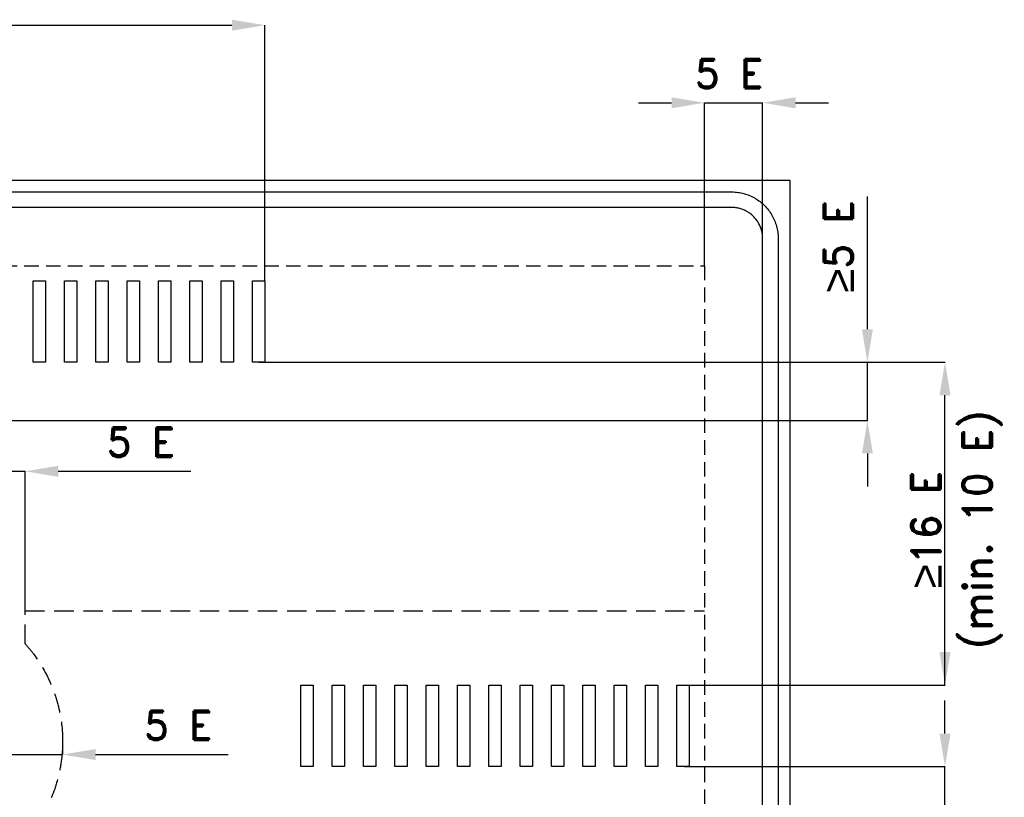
# Model space of a CAD drawing. Header units: millimetres. Extents: x -16170 to 5379, y 39 to 6923.
# Tile 5 of 6: x 2840 to 5379, y 2103 to 4108. Entities that reach past the tile are written whole.
import ezdxf

# ---------------------------------------------------------------- set-up
doc = ezdxf.new("R2010")
doc.units = ezdxf.units.MM
doc.header["$LTSCALE"] = 5
doc.linetypes.add('ČÁRKOVANÁX2', pattern=[1.5, 1, -0.5])
doc.layers.add('Kóty', color=2, linetype='Continuous')
doc.layers.add('Značka', color=7, linetype='Continuous')
doc.styles.get("Standard").update_dxf_attribs({"font": 'romand.shx', "height": 75})

msp = doc.modelspace()

# ---------------------------------------------------------------- linework, layer by layer
at = {"color": 5}
for points in [[(3565.1, 2182.7), (3565.1, 2392.7), (3597, 2392.7), (3597, 2182.7), (3565.1, 2182.7)], [(3646, 2182.7), (3646, 2392.7), (3677.8, 2392.7), (3677.8, 2182.7), (3646, 2182.7)], [(3726.8, 2182.7), (3726.8, 2392.7), (3758.6, 2392.7), (3758.6, 2182.7), (3726.8, 2182.7)], [(3807.6, 2182.7), (3807.6, 2392.7), (3839.5, 2392.7), (3839.5, 2182.7), (3807.6, 2182.7)], [(3888.5, 2182.7), (3888.5, 2392.7), (3920.3, 2392.7), (3920.3, 2182.7), (3888.5, 2182.7)], [(3969.3, 2182.7), (3969.3, 2392.7), (4001.1, 2392.7), (4001.1, 2182.7), (3969.3, 2182.7)], [(4050.1, 2182.7), (4050.1, 2392.7), (4081.9, 2392.7), (4081.9, 2182.7), (4050.1, 2182.7)], [(4130.9, 2182.7), (4130.9, 2392.7), (4162.8, 2392.7), (4162.8, 2182.7), (4130.9, 2182.7)], [(4211.8, 2182.7), (4211.8, 2392.7), (4243.6, 2392.7), (4243.6, 2182.7), (4211.8, 2182.7)], [(4292.6, 2182.7), (4292.6, 2392.7), (4324.4, 2392.7), (4324.4, 2182.7), (4292.6, 2182.7)], [(4373.4, 2182.7), (4373.4, 2392.7), (4405.2, 2392.7), (4405.2, 2182.7), (4373.4, 2182.7)], [(4454.2, 2182.7), (4454.2, 2392.7), (4486.1, 2392.7), (4486.1, 2182.7), (4454.2, 2182.7)], [(4535.1, 2182.7), (4535.1, 2392.7), (4566.9, 2392.7), (4566.9, 2182.7), (4535.1, 2182.7)]]:
    msp.add_lwpolyline(points, dxfattribs=at)
at = {"layer": 'Kóty'}
for p, q in [((2661, 4093.6), (3387.7, 4093.6)), ((3472.7, 3434.6), (3472.7, 4093.7)), ((4436, 3893.6), (4521, 3893.6)), ((4606, 3473.7), (4606, 3893.7)), ((4756, 3488.4), (4756, 3893.7)), ((4841, 3893.6), (4926, 3893.6)), ((5026, 3309.8), (5026, 3651.9)), ((3456.9, 3224.8), (5026.2, 3224.8)), ((3472.8, 3224.8), (5226.3, 3224.8)), ((5226.1, 2392.7), (5226.1, 3139.8)), ((2577.3, 3074.7), (5026.2, 3074.7)), ((5026, 2989.7), (5026, 2904.7)), ((2854.6, 2583.8), (2854.6, 2943.9)), ((2939.6, 2943.7), (3281.7, 2943.7)), ((4567, 2392.7), (5226.3, 2392.7)), ((5226.1, 2267.7), (5226.1, 2352.7)), ((2951, 2250), (2951, 2213.5)), ((3036, 2213.7), (3378.2, 2213.7)), ((4554.3, 2182.7), (5226.3, 2182.7))]:
    msp.add_line(p, q, dxfattribs=at)
for points in [[(4606, 3893.6), (4756, 3893.6)], [(5026, 3074.7), (5026.2, 3224.8)], [(2704.6, 2943.7), (2854.6, 2943.7)], [(2803.6, 2214.1), (2951, 2213.5)], [(5226.1, 2062.7), (5226.1, 2182.7)]]:
    msp.add_lwpolyline(points, dxfattribs=at)
for points in [[(3387.7, 4107.7), (3387.7, 4079.4), (3472.7, 4093.6)], [(4521, 3907.7), (4521, 3879.4), (4606, 3893.6)], [(4841, 3907.7), (4841, 3879.4), (4756, 3893.6)], [(5011.9, 3309.8), (5040.2, 3309.8), (5026, 3224.8)], [(5211.9, 3139.8), (5240.3, 3139.8), (5226.1, 3224.8)], [(5011.9, 2989.7), (5040.2, 2989.7), (5026, 3074.7)], [(2939.6, 2957.8), (2939.6, 2929.5), (2854.6, 2943.7)], [(5211.9, 2477.7), (5240.3, 2477.7), (5226.1, 2392.7)], [(5211.9, 2267.7), (5240.3, 2267.7), (5226.1, 2182.7)], [(3036, 2227.8), (3036, 2199.5), (2951, 2213.7)]]:
    msp.add_solid(points, dxfattribs=at)
at = {"layer": 'Značka', "color": 5}
for points in [[(326, 468.7), (326, 3693.7), (4826, 3693.7), (4826, 468.7), (326, 468.7)], [(2875.1, 3224.8), (2875.1, 3434.7), (2906.9, 3434.7), (2906.9, 3224.8), (2875.1, 3224.8)], [(2955.9, 3224.8), (2955.9, 3434.7), (2987.8, 3434.7), (2987.8, 3224.8), (2955.9, 3224.8)], [(3036.8, 3224.8), (3036.8, 3434.7), (3068.6, 3434.7), (3068.6, 3224.8), (3036.8, 3224.8)], [(3117.6, 3224.8), (3117.6, 3434.7), (3149.4, 3434.7), (3149.4, 3224.8), (3117.6, 3224.8)], [(3198.4, 3224.8), (3198.4, 3434.7), (3230.2, 3434.7), (3230.2, 3224.8), (3198.4, 3224.8)], [(3279.2, 3224.8), (3279.2, 3434.7), (3311.1, 3434.7), (3311.1, 3224.8), (3279.2, 3224.8)], [(3360.1, 3224.8), (3360.1, 3434.7), (3391.9, 3434.7), (3391.9, 3224.8), (3360.1, 3224.8)], [(3440.9, 3224.8), (3440.9, 3434.7), (3472.7, 3434.7), (3472.7, 3224.8), (3440.9, 3224.8)]]:
    msp.add_lwpolyline(points, dxfattribs=at)
for points in [[(476, 3663.7), (4676, 3663.7), (4676.5, 3663.7), (4677, 3663.7, -0.032176), (4692.5, 3662.7, -0.03546), (4707.7, 3659.5, -0.036261), (4722.4, 3654.5, -0.034411), (4736.3, 3647.5, -0.03372), (4749.2, 3638.9, -0.034086), (4760.9, 3628.6, -0.034181), (4771.2, 3617, -0.034228), (4779.8, 3604, -0.03402), (4786.7, 3590.1, -0.033371), (4791.8, 3575.4, -0.034142), (4795, 3560.2, -0.036779), (4796, 3544.7), (4796, 3544.2), (4796, 3543.7), (4796, 618.7)], [(4756, 618.7), (4756, 3543.7), (4756, 3544.1), (4756, 3544.4, 0.032177), (4755.3, 3554.7, 0.035489), (4753.2, 3564.9, 0.036281), (4749.9, 3574.7, 0.034425), (4745.2, 3583.9, 0.03374), (4739.4, 3592.5, 0.034066), (4732.6, 3600.3, 0.03423), (4724.8, 3607.2, 0.0342), (4716.2, 3612.9, 0.034034), (4706.9, 3617.6, 0.033425), (4697.1, 3620.9, 0.034147), (4687, 3623.1, 0.03674), (4676.6, 3623.7), (4676.3, 3623.7), (4676, 3623.7), (476, 3623.7)]]:
    msp.add_lwpolyline(points, format="xyb", dxfattribs=at)
at = {"layer": 'Značka', "color": 6, "linetype": 'ČÁRKOVANÁX2', "ltscale": 7.5}
msp.add_lwpolyline([(546, 688.7), (546, 3473.7), (4606, 3473.7), (4606, 688.7), (546, 688.7)], dxfattribs=at)
at = {"layer": 'Značka', "color": 6, "linetype": 'ČÁRKOVANÁX2', "ltscale": 10}
for points in [[(2854.6, 2583.7), (4606, 2583.7)], [(2854.6, 2498.8), (2854.6, 2583.7)]]:
    msp.add_lwpolyline(points, dxfattribs=at)
at = {"layer": 'Značka', "color": 6, "linetype": 'ČÁRKOVANÁX2', "ltscale": 10, "flags": 128}
msp.add_lwpolyline([(2854.6, 2498.8, -0.023765), (2876.6, 2472.1, -0.033806), (2903.2, 2430.9, -0.033736), (2924.4, 2386.7, -0.033386), (2939.4, 2340.2, -0.032102), (2948.2, 2294.4, -0.033589), (2951, 2247), (2951, 2245.2), (2951, 2242.9, -0.032068), (2947.3, 2194.5, -0.034563), (2937.1, 2146.3, -0.035472), (2920.6, 2099.4, -0.033972), (2898.1, 2055.7, -0.033263), (2870.6, 2015.5, -0.017056), (2854.6, 1996.6, -0.017056)], format="xyb", dxfattribs=at)

# ---------------------------------------------------------------- texts
at = {"layer": 'Kóty', "char_height": 75, "attachment_point": 5}
for insert in [(4669.9, 3968.6), (3153.2, 3018.7), (3249.6, 2288.7)]:
    msp.add_mtext('\\A1;5 E', dxfattribs=dict(at, insert=insert))
at = {"layer": 'Kóty', "insert": (4951, 3523.3), "char_height": 75, "attachment_point": 5, "rotation": 90}
msp.add_mtext('\\A1;{\\fArial|b0|i0|c238|p34;\\H1.08333x;≥\\Fromand|c238;\\H0.92308x;5 E}', dxfattribs=at)
at = {"layer": 'Kóty', "insert": (5253.8, 2793.2), "char_height": 75, "width": 1260.855, "attachment_point": 5, "rotation": 90}
msp.add_mtext('\\A1;{\\fArial|b0|i0|c238|p34;\\H1.08333x;≥}16 E\\P(min. 10 E){\\H2.12103x; }', dxfattribs=at)

doc.saveas('drawing.dxf')
